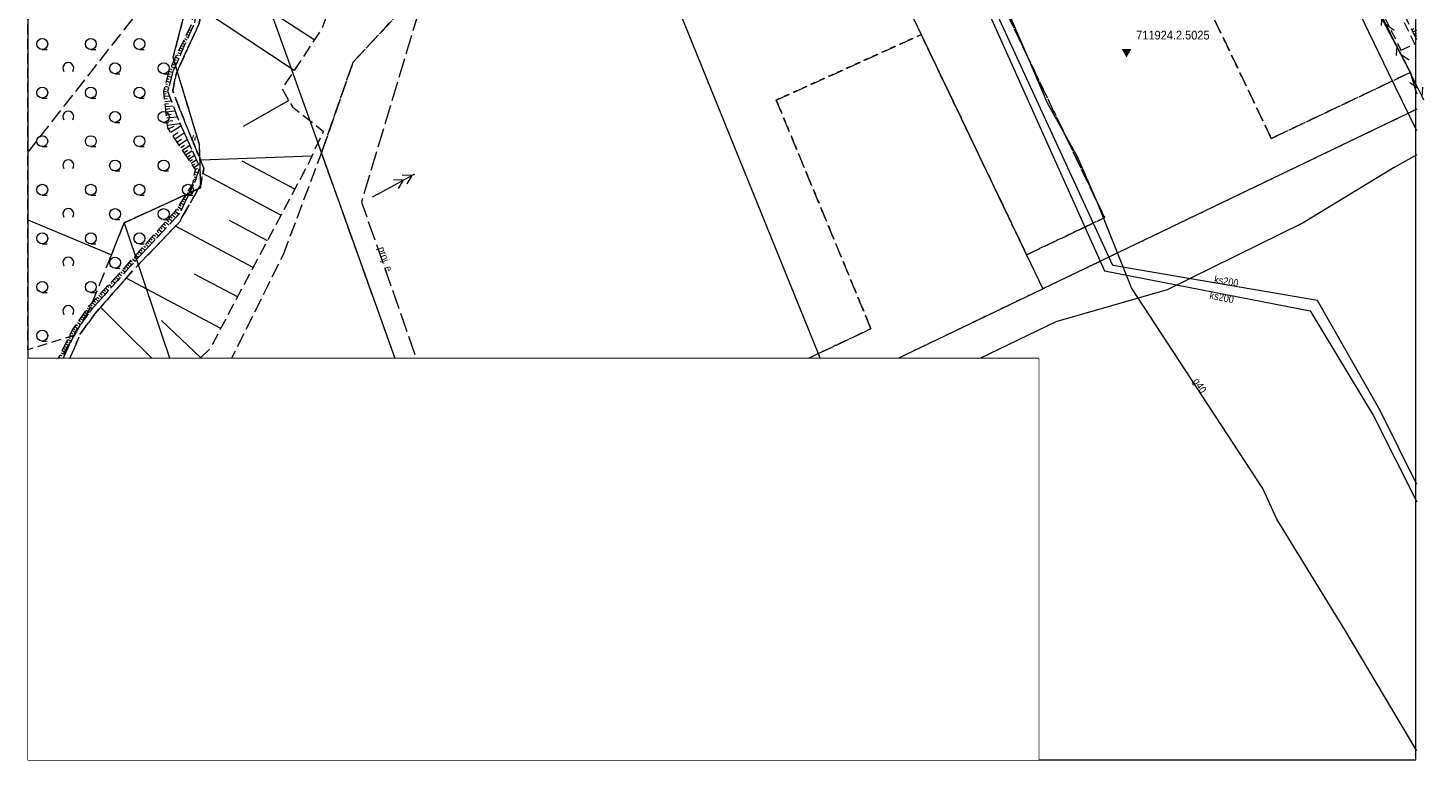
# Model space of a CAD drawing. Header units: metres. Extents: x 7529105 to 7529424, y 5515588 to 5515908.
# Tile 1 of 18: x 7529105 to 7529249, y 5515588 to 5515664. Entities that reach past the tile are written whole.
import ezdxf
from ezdxf.enums import TextEntityAlignment as Align

# ---------------------------------------------------------------- set-up
doc = ezdxf.new("R2010")
doc.units = ezdxf.units.M
doc.header["$MEASUREMENT"] = 0
doc.set_wipeout_variables(frame=1)
for name, pattern in [('0.5_0.5', [1, 0.5, -0.5]), ('1.5_0.5', [2, 1.5, -0.5]), ('218-500', [1, 0.5, -0.5]), ('219-1000', [0]), ('219-500', [0]), ('mz1.0_0.5', [1.5, 1, -0.5]), ('mz1.25_0.5', [1.75, 1.25, -0.5]), ('mz2.0_0.5', [2.5, 2, -0.5])]:
    doc.linetypes.add(name, pattern=pattern)
doc.layers.get('0').update_dxf_attribs({"color": 250, "linetype": 'CONTINUOUS', "lineweight": 5})
for name, color, linetype, transparency in [('000 Inne (niezydentyfikowane)', 7, 'CONTINUOUS', 0.5), ('122-Punkt osnowy szczegółowej', 7, 'CONTINUOUS', 0.5), ('122-Punkt osnowy szczegółowej-Atr103', 7, 'CONTINUOUS', 0.5), ('217-Granica konturu klasyfikcyjnego', 7, 'CONTINUOUS', 0.5), ('218-Granica użytku', 7, 'CONTINUOUS', 0.5), ('219-Linia granicy', 7, 'CONTINUOUS', 0.5), ('chodnik (powierzchnia)', 7, 'CONTINUOUS', 0.5), ('Pieczątka na wyrysie', 7, 'CONTINUOUS', 0.5), ('przewód elektroenergetyczny - projektowany lub w budowie (linia) - ob. projektowany', 7, 'CONTINUOUS', 0.5), ('przewód elektroenergetyczny - projektowany lub w budowie (linia) - ob. projektowany-Atr1', 7, 'CONTINUOUS', 0.5), ('przewód elektroenergetyczny średniego napięcia (linia) - symbol', 7, 'CONTINUOUS', 0.5), ('przewód gazowy (linia)', 7, 'CONTINUOUS', 0.5), ('przewód gazowy (linia)-Atr1', 7, 'CONTINUOUS', 0.5), ('przewód kanalizacyjny (linia)', 7, 'CONTINUOUS', 0.5), ('przewód kanalizacyjny (linia)-Atr1', 7, 'CONTINUOUS', 0.5), ('przewód telekomunikacyjny (linia)', 7, 'CONTINUOUS', 0.5), ('przewód telekomunikacyjny (linia) - symbol', 7, 'CONTINUOUS', 0.5), ('przewód wodociągowy (linia)', 7, 'CONTINUOUS', 0.5), ('Ramki i opis wydruku', 7, 'CONTINUOUS', 0.5), ('rów melioracyjny (powierzchnia)', 7, 'CONTINUOUS', 0.5), ('rów melioracyjny (powierzchnia)-Atr17', 7, 'CONTINUOUS', 0.5), ('skarpa nieumocniona (powierzchnia)', 7, 'CONTINUOUS', 0.5), ('zadrzewienie (powierzchnia)', 7, 'CONTINUOUS', 0.5), ('zadrzewienie (powierzchnia) - symbol', 7, 'CONTINUOUS', 0.5)]:
    doc.layers.add(name, color=color, linetype=linetype, transparency=transparency)
doc.styles.get("Standard").update_dxf_attribs({"font": 'arial.ttf', "width": 0.75})

# ---------------------------------------------------------------- blocks, each defined once
blk = doc.blocks.new('PT01')
at = {"color": 0, "linetype": 'Continuous', "lineweight": 13}
for p, q in [((0.65, 0), (0, 0)), ((0.65, 0), (1.65, 0)), ((1.65, 0), (2.65, 0)), ((2.65, 0), (3.65, 0)), ((3.65, 0), (2.784, -0.5)), ((3.65, 0), (4.65, 0)), ((4.65, 0), (3.784, 0.5)), ((4.65, 0), (5, 0))]:
    blk.add_line(p, q, dxfattribs=at)
blk = doc.blocks.new('TL04')
at = {"color": 0, "linetype": 'Continuous', "lineweight": 13}
blk.add_line((0.398, -0.164), (0.898, -0.164), dxfattribs=at)
blk.add_circle((0.398, 0.398), 0.562, dxfattribs=at)
blk = doc.blocks.new('TL02')
at = {"color": 0, "linetype": 'Continuous', "lineweight": 13}
blk.add_arc((-0.45, 0.338), 0.562, 323.13, 216.87, dxfattribs=at)
blk = doc.blocks.new('PE03')
at = {"color": 0, "linetype": 'Continuous', "lineweight": 13}
for p, q in [((0.65, 0), (0, 0)), ((0.65, 0), (1.65, 0)), ((1.65, 0), (2.65, 0)), ((2.65, 0), (3.65, 0)), ((3.65, 0), (2.784, 0.5)), ((3.65, 0), (2.784, -0.5)), ((3.65, 0), (4.65, 0)), ((4.65, 0), (3.784, 0.5)), ((4.65, 0), (3.784, -0.5)), ((4.65, 0), (5, 0))]:
    blk.add_line(p, q, dxfattribs=at)
blk = doc.blocks.new('122')
at = {"color": 0, "linetype": 'Continuous', "lineweight": 13, "extrusion": (0, 0, -1)}
blk.add_solid([(0.5, 0.289), (-0.5, 0.289), (0, -0.577)], dxfattribs=at)

msp = doc.modelspace()

# ---------------------------------------------------------------- linework, layer by layer
at = {"layer": '000 Inne (niezydentyfikowane)', "color": 7, "linetype": 'Continuous', "lineweight": 13}
for p, q in [((7529132.04, 5515659.16), (7529122.51, 5515665.45)), ((7529134.12, 5515662.31), (7529128.64, 5515665.83)), ((7529121.11, 5515663.14), (7529121.22, 5515663.09)), ((7529121.23, 5515663.38), (7529121.43, 5515663.28)), ((7529247.13, 5515663.34), (7529247.38, 5515663.47)), ((7529247.24, 5515663.12), (7529247.64, 5515663.31)), ((7529247.36, 5515662.89), (7529247.6, 5515663.02)), ((7529120.43, 5515661.71), (7529120.55, 5515661.65)), ((7529120.54, 5515661.95), (7529120.79, 5515661.83)), ((7529120.66, 5515662.19), (7529120.78, 5515662.13)), ((7529120.77, 5515662.43), (7529121, 5515662.31)), ((7529120.88, 5515662.66), (7529121, 5515662.61)), ((7529121, 5515662.9), (7529121.22, 5515662.8)), ((7529247.47, 5515662.67), (7529247.64, 5515662.76)), ((7529247.58, 5515662.44), (7529247.64, 5515662.47)), ((7529119.74, 5515660.27), (7529119.89, 5515660.2)), ((7529119.85, 5515660.51), (7529120.15, 5515660.37)), ((7529119.97, 5515660.75), (7529120.11, 5515660.68)), ((7529120.08, 5515660.99), (7529120.36, 5515660.86)), ((7529120.2, 5515661.23), (7529120.33, 5515661.16)), ((7529120.31, 5515661.47), (7529120.58, 5515661.34)), ((7529119.1, 5515658.82), (7529119.28, 5515658.77)), ((7529119.17, 5515659.08), (7529119.53, 5515658.96)), ((7529119.28, 5515659.32), (7529119.45, 5515659.24)), ((7529119.39, 5515659.56), (7529119.72, 5515659.4)), ((7529119.51, 5515659.79), (7529119.67, 5515659.72)), ((7529119.62, 5515660.03), (7529119.93, 5515659.88)), ((7529118.7, 5515657.28), (7529118.88, 5515657.23)), ((7529118.77, 5515657.54), (7529119.13, 5515657.44)), ((7529118.83, 5515657.79), (7529119.02, 5515657.75)), ((7529118.9, 5515658.05), (7529119.27, 5515657.95)), ((7529118.97, 5515658.31), (7529119.15, 5515658.26)), ((7529119.03, 5515658.56), (7529119.4, 5515658.47)), ((7529118.63, 5515657.02), (7529119.04, 5515656.95)), ((7529118.64, 5515656.76), (7529118.87, 5515656.79)), ((7529118.67, 5515656.5), (7529119.19, 5515656.55)), ((7529118.7, 5515656.23), (7529118.99, 5515656.27)), ((7529118.73, 5515655.97), (7529119.38, 5515656.04)), ((7529131.5, 5515656.06), (7529126.79, 5515653.38)), ((7529118.76, 5515655.71), (7529119.12, 5515655.75)), ((7529118.79, 5515655.44), (7529119.58, 5515655.53)), ((7529118.82, 5515655.18), (7529119.25, 5515655.23)), ((7529118.85, 5515654.9), (7529119.77, 5515655)), ((7529118.88, 5515654.6), (7529119.38, 5515654.65)), ((7529118.92, 5515654.27), (7529120, 5515654.39)), ((7529118.96, 5515653.92), (7529119.54, 5515653.99)), ((7529119, 5515653.54), (7529120.27, 5515653.71)), ((7529119.1, 5515653.15), (7529119.69, 5515653.43)), ((7529119.34, 5515652.79), (7529120.37, 5515653.47)), ((7529119.57, 5515652.44), (7529120.06, 5515652.77)), ((7529119.79, 5515652.11), (7529120.71, 5515652.72)), ((7529120, 5515651.8), (7529120.43, 5515652.09)), ((7529120.19, 5515651.5), (7529121.02, 5515652.05)), ((7529120.38, 5515651.22), (7529120.77, 5515651.48)), ((7529120.55, 5515650.96), (7529121.29, 5515651.45)), ((7529120.72, 5515650.71), (7529121.07, 5515650.94)), ((7529120.88, 5515650.47), (7529121.54, 5515650.91)), ((7529121.03, 5515650.24), (7529121.34, 5515650.45)), ((7529121.17, 5515650.03), (7529121.76, 5515650.42)), ((7529121.31, 5515649.82), (7529121.59, 5515650)), ((7529133.86, 5515650.34), (7529122.42, 5515649.91)), ((7529121.45, 5515649.61), (7529121.97, 5515649.95)), ((7529121.59, 5515649.4), (7529121.83, 5515649.56)), ((7529121.73, 5515649.18), (7529122.18, 5515649.48)), ((7529121.83, 5515648.72), (7529122.15, 5515648.66)), ((7529121.87, 5515648.97), (7529122.08, 5515649.11)), ((7529132.1, 5515646.94), (7529126.69, 5515649.82)), ((7529121.47, 5515647.25), (7529121.56, 5515647.19)), ((7529121.6, 5515647.47), (7529121.64, 5515647.46)), ((7529121.65, 5515647.72), (7529121.8, 5515647.69)), ((7529121.69, 5515647.97), (7529121.79, 5515647.95)), ((7529121.74, 5515648.22), (7529121.98, 5515648.18)), ((7529121.78, 5515648.47), (7529121.92, 5515648.44)), ((7529130.69, 5515644.27), (7529122.65, 5515648.54)), ((7529120.51, 5515645.75), (7529120.65, 5515645.66)), ((7529120.65, 5515645.97), (7529120.9, 5515645.8)), ((7529120.78, 5515646.18), (7529120.9, 5515646.11)), ((7529120.92, 5515646.4), (7529121.12, 5515646.27)), ((7529121.06, 5515646.61), (7529121.14, 5515646.55)), ((7529121.2, 5515646.82), (7529121.34, 5515646.73)), ((7529121.33, 5515647.04), (7529121.39, 5515647)), ((7529119.47, 5515644.31), (7529119.83, 5515643.99)), ((7529119.64, 5515644.5), (7529119.82, 5515644.34)), ((7529119.81, 5515644.69), (7529120.17, 5515644.37)), ((7529119.96, 5515644.9), (7529120.15, 5515644.77)), ((7529120.1, 5515645.11), (7529120.46, 5515644.88)), ((7529120.23, 5515645.33), (7529120.4, 5515645.22)), ((7529120.37, 5515645.54), (7529120.68, 5515645.34)), ((7529118.11, 5515642.8), (7529118.44, 5515642.5)), ((7529118.28, 5515642.99), (7529118.45, 5515642.84)), ((7529118.45, 5515643.18), (7529118.78, 5515642.88)), ((7529118.62, 5515643.37), (7529118.79, 5515643.21)), ((7529118.79, 5515643.56), (7529119.13, 5515643.25)), ((7529118.96, 5515643.75), (7529119.13, 5515643.59)), ((7529119.13, 5515643.93), (7529119.48, 5515643.62)), ((7529119.3, 5515644.12), (7529119.48, 5515643.97)), ((7529127.82, 5515638.88), (7529119.83, 5515643.13)), ((7529129.29, 5515641.64), (7529125.39, 5515643.71)), ((7529116.92, 5515641.47), (7529117.07, 5515641.34)), ((7529117.09, 5515641.66), (7529117.4, 5515641.39)), ((7529117.26, 5515641.85), (7529117.42, 5515641.71)), ((7529117.43, 5515642.04), (7529117.74, 5515641.76)), ((7529117.6, 5515642.23), (7529117.76, 5515642.09)), ((7529117.77, 5515642.42), (7529118.09, 5515642.13)), ((7529117.94, 5515642.61), (7529118.1, 5515642.46)), ((7529115.56, 5515639.96), (7529115.7, 5515639.83)), ((7529115.73, 5515640.15), (7529116.01, 5515639.9)), ((7529115.9, 5515640.34), (7529116.04, 5515640.21)), ((7529116.07, 5515640.53), (7529116.36, 5515640.27)), ((7529116.24, 5515640.71), (7529116.39, 5515640.59)), ((7529116.41, 5515640.9), (7529116.7, 5515640.64)), ((7529116.58, 5515641.09), (7529116.73, 5515640.96)), ((7529116.75, 5515641.28), (7529117.05, 5515641.01)), ((7529114.37, 5515638.64), (7529114.63, 5515638.4)), ((7529114.54, 5515638.82), (7529114.67, 5515638.7)), ((7529114.71, 5515639.01), (7529114.97, 5515638.78)), ((7529114.88, 5515639.2), (7529115.01, 5515639.08)), ((7529115.05, 5515639.39), (7529115.32, 5515639.15)), ((7529115.22, 5515639.58), (7529115.36, 5515639.46)), ((7529115.39, 5515639.77), (7529115.66, 5515639.52)), ((7529112.98, 5515637.14), (7529113.26, 5515636.88)), ((7529113.16, 5515637.33), (7529113.3, 5515637.2)), ((7529113.33, 5515637.52), (7529113.6, 5515637.26)), ((7529113.5, 5515637.7), (7529113.64, 5515637.58)), ((7529113.68, 5515637.89), (7529113.94, 5515637.64)), ((7529113.85, 5515638.08), (7529113.98, 5515637.95)), ((7529114.02, 5515638.26), (7529114.28, 5515638.02)), ((7529114.19, 5515638.45), (7529114.32, 5515638.33)), ((7529124.49, 5515632.61), (7529114.75, 5515637.78)), ((7529126.21, 5515635.86), (7529121.79, 5515638.21)), ((7529111.6, 5515635.65), (7529111.9, 5515635.37)), ((7529111.77, 5515635.84), (7529111.92, 5515635.7)), ((7529111.95, 5515636.02), (7529112.24, 5515635.75)), ((7529112.12, 5515636.21), (7529112.27, 5515636.07)), ((7529112.29, 5515636.4), (7529112.58, 5515636.13)), ((7529112.46, 5515636.58), (7529112.61, 5515636.45)), ((7529112.64, 5515636.77), (7529112.92, 5515636.5)), ((7529112.81, 5515636.96), (7529112.95, 5515636.82)), ((7529110.48, 5515634.27), (7529110.64, 5515634.16)), ((7529110.63, 5515634.48), (7529110.95, 5515634.25)), ((7529110.77, 5515634.69), (7529110.94, 5515634.57)), ((7529110.92, 5515634.9), (7529111.26, 5515634.65)), ((7529111.08, 5515635.09), (7529111.24, 5515634.95)), ((7529111.25, 5515635.28), (7529111.56, 5515634.99)), ((7529111.43, 5515635.46), (7529111.58, 5515635.32)), ((7529119.89, 5515627.05), (7529112.11, 5515634.81)), ((7529109.46, 5515632.81), (7529109.74, 5515632.61)), ((7529109.61, 5515633.02), (7529109.75, 5515632.92)), ((7529109.75, 5515633.23), (7529110.05, 5515633.02)), ((7529109.9, 5515633.44), (7529110.05, 5515633.33)), ((7529110.04, 5515633.65), (7529110.35, 5515633.43)), ((7529110.19, 5515633.85), (7529110.34, 5515633.75)), ((7529110.33, 5515634.06), (7529110.65, 5515633.84)), ((7529122.42, 5515629.59), (7529118.37, 5515633.44)), ((7529108.61, 5515631.25), (7529108.79, 5515631.16)), ((7529108.73, 5515631.48), (7529109.07, 5515631.3)), ((7529108.84, 5515631.7), (7529109.01, 5515631.62)), ((7529108.95, 5515631.93), (7529109.29, 5515631.76)), ((7529109.07, 5515632.16), (7529109.24, 5515632.07)), ((7529109.18, 5515632.39), (7529109.51, 5515632.22)), ((7529109.31, 5515632.6), (7529109.46, 5515632.5)), ((7529107.93, 5515629.88), (7529108.12, 5515629.79)), ((7529108.04, 5515630.11), (7529108.42, 5515629.92)), ((7529108.16, 5515630.34), (7529108.34, 5515630.24)), ((7529108.27, 5515630.57), (7529108.64, 5515630.38)), ((7529108.38, 5515630.79), (7529108.57, 5515630.7)), ((7529108.5, 5515631.02), (7529108.86, 5515630.84)), ((7529107.24, 5515628.52), (7529107.46, 5515628.42)), ((7529107.36, 5515628.75), (7529107.77, 5515628.54)), ((7529107.47, 5515628.97), (7529107.67, 5515628.87)), ((7529107.59, 5515629.2), (7529107.99, 5515629)), ((7529107.7, 5515629.43), (7529107.9, 5515629.33)), ((7529107.81, 5515629.66), (7529108.2, 5515629.46)), ((7529115.38, 5515622.53), (7529108.78, 5515629.12)), ((7529117.5, 5515624.66), (7529113.78, 5515628.37)), ((7529106.79, 5515627.06), (7529106.99, 5515627)), ((7529106.87, 5515627.3), (7529107.27, 5515627.18)), ((7529106.94, 5515627.55), (7529107.15, 5515627.48)), ((7529107.02, 5515627.79), (7529107.44, 5515627.66)), ((7529107.09, 5515628.03), (7529107.31, 5515627.97)), ((7529107.16, 5515628.28), (7529107.61, 5515628.14)), ((7529106.35, 5515625.6), (7529106.5, 5515625.55)), ((7529106.42, 5515625.84), (7529106.75, 5515625.74)), ((7529106.49, 5515626.09), (7529106.66, 5515626.04)), ((7529106.57, 5515626.33), (7529106.92, 5515626.22)), ((7529106.64, 5515626.57), (7529106.82, 5515626.52)), ((7529106.72, 5515626.82), (7529107.09, 5515626.7)), ((7529105.9, 5515624.14), (7529106.02, 5515624.1)), ((7529105.97, 5515624.38), (7529106.23, 5515624.31)), ((7529106.05, 5515624.63), (7529106.18, 5515624.59)), ((7529106.12, 5515624.87), (7529106.4, 5515624.78)), ((7529106.2, 5515625.11), (7529106.34, 5515625.07)), ((7529106.27, 5515625.36), (7529106.58, 5515625.26)), ((7529104.89, 5515622.75), (7529104.98, 5515622.66)), ((7529105.09, 5515622.92), (7529105.13, 5515622.86)), ((7529105.28, 5515623.09), (7529105.39, 5515622.96)), ((7529105.47, 5515623.25), (7529105.54, 5515623.18)), ((7529105.67, 5515623.42), (7529105.81, 5515623.25)), ((7529105.75, 5515623.65), (7529105.86, 5515623.62)), ((7529105.82, 5515623.9), (7529106.06, 5515623.83)), ((7529112.12, 5515618.41), (7529106.46, 5515622.89)), ((7529113.73, 5515620.44), (7529110.56, 5515622.95)), ((7529104.7, 5515622.59), (7529104.73, 5515622.55)), ((7529110.18, 5515615.96), (7529106.86, 5515618.59)), ((7529108.44, 5515612.59), (7529104.64, 5515612.23)), ((7529108.87, 5515607.98), (7529104.64, 5515608.11)), ((7529109.34, 5515603.01), (7529104.64, 5515604.82)), ((7529107.93, 5515599.13), (7529104.64, 5515601.56))]:
    msp.add_line(p, q, dxfattribs=at)
at = {"layer": '217-Granica konturu klasyfikcyjnego', "color": 7, "linetype": '1.5_0.5', "lineweight": 18, "flags": 128}
for points in [[(7529246.99, 5515658.96), (7529229.63, 5515691.72)], [(7529216.46, 5515685.99), (7529232.66, 5515652.16)], [(7529215.5, 5515644.01), (7529199.02, 5515678.42)], [(7529104.64, 5515650.71), (7529123, 5515674.11)], [(7529122.21, 5515670.66), (7529119.57, 5515660.49)], [(7529144.81, 5515667.2), (7529138.1, 5515659.98)], [(7529138.1, 5515659.98), (7529144.81, 5515667.2)], [(7529181.69, 5515656.11), (7529196.61, 5515662.84)], [(7529196.61, 5515662.84), (7529207.46, 5515640.19)], [(7529119.57, 5515660.49), (7529122.25, 5515651.57)], [(7529138.1, 5515659.98), (7529134.85, 5515650.64)], [(7529134.85, 5515650.64), (7529138.1, 5515659.98)], [(7529232.66, 5515652.16), (7529246.99, 5515658.96)], [(7529191.44, 5515632.58), (7529181.69, 5515656.11)], [(7529122.25, 5515651.57), (7529122.4, 5515647.07)], [(7529130.95, 5515640.22), (7529134.85, 5515650.64)], [(7529134.85, 5515650.64), (7529148.77, 5515611.82)], [(7529122.4, 5515647.07), (7529114.55, 5515643.48)], [(7529114.55, 5515643.48), (7529113.23, 5515640.2)], [(7529207.46, 5515640.19), (7529215.5, 5515644.01)], [(7529113.23, 5515640.2), (7529111.03, 5515634.72)], [(7529117.28, 5515612.86), (7529130.95, 5515640.22)], [(7529111.03, 5515634.72), (7529104.69, 5515623.82)], [(7529186, 5515630.02), (7529191.44, 5515632.58)], [(7529148.77, 5515611.82), (7529186, 5515630.02)], [(7529104.69, 5515623.82), (7529104.64, 5515623.79)], [(7529111.71, 5515588.85), (7529117.28, 5515612.86)]]:
    msp.add_lwpolyline(points, dxfattribs=at)
at = {"layer": '218-Granica użytku', "color": 7, "linetype": '218-500', "lineweight": 18, "flags": 128}
for points in [[(7529246.99, 5515658.96), (7529229.63, 5515691.72)], [(7529229.63, 5515691.72), (7529246.99, 5515658.96)], [(7529216.46, 5515685.99), (7529232.66, 5515652.16)], [(7529232.66, 5515652.16), (7529216.46, 5515685.99)], [(7529215.5, 5515644.01), (7529199.02, 5515678.42)], [(7529199.02, 5515678.42), (7529215.5, 5515644.01)], [(7529104.64, 5515650.71), (7529123, 5515674.11)], [(7529122.21, 5515670.66), (7529119.57, 5515660.49)], [(7529144.81, 5515667.2), (7529138.1, 5515659.98)], [(7529138.1, 5515659.98), (7529144.81, 5515667.2)], [(7529181.69, 5515656.11), (7529196.61, 5515662.84)], [(7529196.61, 5515662.84), (7529181.69, 5515656.11)], [(7529196.61, 5515662.84), (7529207.46, 5515640.19)], [(7529207.46, 5515640.19), (7529196.61, 5515662.84)], [(7529119.57, 5515660.49), (7529122.25, 5515651.57)], [(7529138.1, 5515659.98), (7529134.85, 5515650.64)], [(7529134.85, 5515650.64), (7529138.1, 5515659.98)], [(7529232.66, 5515652.16), (7529246.99, 5515658.96)], [(7529246.99, 5515658.96), (7529232.66, 5515652.16)], [(7529247.64, 5515656.74), (7529246.99, 5515658.96)], [(7529246.99, 5515658.96), (7529247.64, 5515656.74)], [(7529191.44, 5515632.58), (7529181.69, 5515656.11)], [(7529181.69, 5515656.11), (7529191.44, 5515632.58)], [(7529209.13, 5515636.7), (7529247.64, 5515655.18)], [(7529122.25, 5515651.57), (7529122.4, 5515647.07)], [(7529130.95, 5515640.22), (7529134.85, 5515650.64)], [(7529134.85, 5515650.64), (7529148.77, 5515611.82)], [(7529122.4, 5515647.07), (7529114.55, 5515643.48)], [(7529114.55, 5515643.48), (7529113.23, 5515640.2)], [(7529207.46, 5515640.19), (7529215.5, 5515644.01)], [(7529215.5, 5515644.01), (7529207.46, 5515640.19)], [(7529113.23, 5515640.2), (7529111.03, 5515634.72)], [(7529117.28, 5515612.86), (7529130.95, 5515640.22)], [(7529187.5, 5515626.32), (7529209.13, 5515636.7)], [(7529111.03, 5515634.72), (7529104.69, 5515623.82)], [(7529186, 5515630.02), (7529191.44, 5515632.58)], [(7529191.44, 5515632.58), (7529186, 5515630.02)], [(7529148.77, 5515611.82), (7529186, 5515630.02)], [(7529186, 5515630.02), (7529187.5, 5515626.32)], [(7529104.69, 5515623.82), (7529104.64, 5515623.79)], [(7529111.71, 5515588.85), (7529117.28, 5515612.86)]]:
    msp.add_lwpolyline(points, dxfattribs=at)
at = {"layer": '219-Linia granicy', "color": 7, "linetype": '219-500', "lineweight": 18, "flags": 128}
for points in [[(7529160.06, 5515693.95), (7529186, 5515630.02)], [(7529246.99, 5515658.96), (7529229.63, 5515691.72)], [(7529124.33, 5515680.02), (7529134.85, 5515650.64)], [(7529190.85, 5515674.88), (7529196.61, 5515662.84)], [(7529122.21, 5515670.66), (7529119.57, 5515660.49)], [(7529196.61, 5515662.84), (7529207.46, 5515640.19)], [(7529119.57, 5515660.49), (7529122.25, 5515651.57)], [(7529247.64, 5515656.74), (7529246.99, 5515658.96)], [(7529247.64, 5515655.18), (7529209.13, 5515636.7)], [(7529122.25, 5515651.57), (7529122.4, 5515647.07)], [(7529134.85, 5515650.64), (7529148.77, 5515611.82)], [(7529114.55, 5515643.48), (7529122.4, 5515647.07)], [(7529104.64, 5515643.8), (7529110.45, 5515641.36)], [(7529113.23, 5515640.2), (7529114.55, 5515643.48)], [(7529114.55, 5515643.48), (7529130.02, 5515597.39)], [(7529110.45, 5515641.36), (7529113.23, 5515640.2)], [(7529207.46, 5515640.19), (7529209.13, 5515636.7)], [(7529187.5, 5515626.32), (7529209.13, 5515636.7)], [(7529186, 5515630.02), (7529187.5, 5515626.32)], [(7529187.5, 5515626.32), (7529164.09, 5515615.14)], [(7529164.09, 5515615.14), (7529150.22, 5515607.28)], [(7529148.77, 5515611.82), (7529149.94, 5515608.15)], [(7529130.02, 5515597.39), (7529149.94, 5515608.15)], [(7529149.94, 5515608.15), (7529150.22, 5515607.28)]]:
    msp.add_lwpolyline(points, dxfattribs=at)
at = {"layer": 'chodnik (powierzchnia)', "color": 7, "linetype": 'mz1.0_0.5', "lineweight": 18, "flags": 128}
msp.add_lwpolyline([(7529246.01, 5515661.23), (7529247.44, 5515661.88), (7529231.96, 5515692.96), (7529228.74, 5515699.46), (7529223.64, 5515710.42), (7529222.77, 5515712.6), (7529221.22, 5515712.24), (7529222.21, 5515709.73), (7529227.28, 5515698.86), (7529230.5, 5515692.3)], close=True, dxfattribs=at)
at = {"layer": 'Pieczątka na wyrysie', "color": 7, "linetype": 'Continuous', "lineweight": 13, "flags": 128}
msp.add_lwpolyline([(7529104.64, 5515588.21), (7529208.71, 5515588.21), (7529208.71, 5515629.51), (7529104.64, 5515629.51)], close=True, dxfattribs=at)
at = {"layer": 'Pieczątka na wyrysie', "color": 1, "linetype": '219-1000', "lineweight": 13, "flags": 128}
for points in [[(7529177.55, 5515629.12), (7529177.55, 5515601.18)], [(7529206.88, 5515629.12), (7529177.55, 5515629.12)], [(7529206.88, 5515629.12), (7529206.88, 5515601.18)], [(7529192.21, 5515624.66), (7529192.21, 5515604.18)], [(7529206.88, 5515621.25), (7529177.55, 5515621.25)], [(7529206.88, 5515617.83), (7529177.55, 5515617.83)], [(7529206.88, 5515614.42), (7529177.55, 5515614.42)], [(7529206.88, 5515611.01), (7529177.55, 5515611.01)], [(7529206.88, 5515607.59), (7529177.55, 5515607.59)], [(7529206.88, 5515604.18), (7529177.55, 5515604.18)], [(7529206.88, 5515601.18), (7529177.55, 5515601.18)]]:
    msp.add_lwpolyline(points, dxfattribs=at)
at = {"layer": 'Pieczątka na wyrysie', "color": 1, "linetype": '219-1000', "lineweight": 25, "flags": 128}
msp.add_lwpolyline([(7529206.88, 5515624.66), (7529177.55, 5515624.66)], dxfattribs=at)
at = {"layer": 'Pieczątka na wyrysie', "color": 7, "linetype": 'Continuous', "lineweight": 13, "flags": 128}
for points in [[(7529107.92, 5515592.06), (7529130.67, 5515592.09)], [(7529138.97, 5515592.09), (7529164.51, 5515592.12)]]:
    msp.add_lwpolyline(points, dxfattribs=at)
at = {"layer": 'przewód elektroenergetyczny - projektowany lub w budowie (linia) - ob. projektowany', "color": 6, "linetype": 'mz2.0_0.5', "lineweight": 18, "flags": 128}
msp.add_lwpolyline([(7529220.22, 5515698.07), (7529220.1, 5515698.07), (7529219.99, 5515698.09), (7529219.87, 5515698.13), (7529219.77, 5515698.19), (7529219.68, 5515698.26), (7529219.6, 5515698.35), (7529219.54, 5515698.45), (7529219.5, 5515698.56), (7529217.33, 5515705.86), (7529217.28, 5515705.98), (7529217.21, 5515706.1), (7529217.11, 5515706.19), (7529217, 5515706.27), (7529216.88, 5515706.33), (7529216.75, 5515706.36), (7529216.61, 5515706.36), (7529216.48, 5515706.34), (7529207.59, 5515704.06), (7529195.46, 5515700.97), (7529153.16, 5515691.56), (7529153.07, 5515691.53), (7529152.99, 5515691.49), (7529152.91, 5515691.45), (7529152.84, 5515691.39), (7529152.77, 5515691.32), (7529152.72, 5515691.25), (7529152.67, 5515691.17), (7529152.64, 5515691.08), (7529138.98, 5515645.61), (7529149.94, 5515614.41), (7529150, 5515614.28), (7529150.09, 5515614.17), (7529150.2, 5515614.07), (7529150.33, 5515614), (7529150.48, 5515613.96), (7529150.62, 5515613.95), (7529150.77, 5515613.98), (7529150.9, 5515614.03), (7529175.81, 5515626.33), (7529175.93, 5515626.38), (7529176.06, 5515626.4), (7529176.19, 5515626.4), (7529176.32, 5515626.38), (7529176.45, 5515626.32), (7529176.56, 5515626.25), (7529176.65, 5515626.16), (7529176.73, 5515626.05), (7529181.58, 5515617.46)], dxfattribs=at)
at = {"layer": 'przewód gazowy (linia)', "color": 7, "linetype": 'Continuous', "lineweight": 18, "flags": 128}
msp.add_lwpolyline([(7529247.64, 5515589.16), (7529240.24, 5515601.59), (7529233.23, 5515613), (7529231.79, 5515616.13), (7529218.28, 5515636.78), (7529214.71, 5515645.69), (7529212.71, 5515650.25), (7529209.63, 5515655.79), (7529207.73, 5515660.2), (7529196.24, 5515686.87), (7529185.5, 5515712.08), (7529173.39, 5515743.35)], dxfattribs=at)
at = {"layer": 'przewód kanalizacyjny (linia)', "color": 7, "linetype": 'Continuous', "lineweight": 18, "flags": 128}
for points in [[(7529104.64, 5515738.35), (7529132.67, 5515740.03), (7529164.13, 5515749.57), (7529175.1, 5515703.78), (7529186.19, 5515701.24), (7529194.14, 5515684.93), (7529203.4, 5515665.42), (7529215.47, 5515638.53), (7529236.67, 5515634.43), (7529243.17, 5515623.61), (7529247.64, 5515614.76)], [(7529247.64, 5515616.57), (7529243.86, 5515624.16), (7529237.42, 5515635.5), (7529216.33, 5515639.08), (7529204.08, 5515665.65), (7529195.02, 5515685.33), (7529186.68, 5515701.63), (7529176.01, 5515704.1), (7529165.13, 5515749.05)]]:
    msp.add_lwpolyline(points, dxfattribs=at)
at = {"layer": 'przewód telekomunikacyjny (linia)', "color": 7, "linetype": 'Continuous', "lineweight": 18, "flags": 128}
msp.add_lwpolyline([(7529247.64, 5515652.94), (7529244.72, 5515658.9), (7529228.86, 5515691.72), (7529223.32, 5515701.94), (7529220.31, 5515710.36), (7529218.72, 5515710.9)], dxfattribs=at)
at = {"layer": 'przewód wodociągowy (linia)', "color": 7, "linetype": 'Continuous', "lineweight": 18, "flags": 128}
msp.add_lwpolyline([(7529247.64, 5515650.47), (7529245.31, 5515649.17), (7529235.94, 5515643.46), (7529221.94, 5515636.57), (7529210.46, 5515633.28), (7529198.66, 5515627.58)], dxfattribs=at)
at = {"layer": 'Ramki i opis wydruku', "color": 7, "linetype": 'Continuous', "lineweight": 13, "flags": 128}
msp.add_lwpolyline([(7529104.64, 5515588.21), (7529247.54, 5515588.21), (7529247.54, 5515792.21), (7529104.64, 5515792.21)], close=True, dxfattribs=at)
at = {"layer": 'rów melioracyjny (powierzchnia)', "color": 7, "linetype": '0.5_0.5', "lineweight": 18, "flags": 128}
msp.add_lwpolyline([(7529104.64, 5515621.68), (7529106.36, 5515622.63), (7529108.35, 5515628.12), (7529110.06, 5515632.1), (7529111.72, 5515634.36), (7529115.42, 5515638.54), (7529120.24, 5515643.56), (7529122.42, 5515647.4), (7529122.76, 5515649.08), (7529120.71, 5515654.06), (7529119.54, 5515657.07), (7529119.93, 5515658.87), (7529122.27, 5515664), (7529124.28, 5515676.05), (7529124.49, 5515685.48), (7529119.38, 5515695.78), (7529118.36, 5515695.24), (7529123.87, 5515685.21), (7529123.63, 5515676.48), (7529121.77, 5515664.05), (7529119.53, 5515658.97), (7529119.02, 5515657.01), (7529120.23, 5515653.79), (7529122.33, 5515649.16), (7529121.84, 5515647.78), (7529120.26, 5515644.46), (7529114.96, 5515638.77), (7529111.17, 5515634.55), (7529109.61, 5515632.43), (7529107.71, 5515628.42), (7529105.87, 5515623.3), (7529104.64, 5515622.42)], dxfattribs=at)
at = {"layer": 'skarpa nieumocniona (powierzchnia)', "color": 7, "linetype": 'mz1.25_0.5', "lineweight": 18, "flags": 128}
for points in [[(7529104.64, 5515621.68), (7529106.36, 5515622.63), (7529108.35, 5515628.12), (7529110.06, 5515632.1), (7529111.72, 5515634.36), (7529115.42, 5515638.54), (7529120.24, 5515643.56), (7529122.42, 5515647.4), (7529122.76, 5515649.08), (7529120.71, 5515654.06), (7529119.54, 5515657.07), (7529119.93, 5515658.87), (7529122.27, 5515664), (7529124.28, 5515676.05), (7529124.49, 5515685.48), (7529119.38, 5515695.78), (7529119.35, 5515713.09), (7529120.66, 5515720.99), (7529136.72, 5515717.5)], [(7529136.72, 5515717.5), (7529133.73, 5515703.23), (7529132.9, 5515697.16), (7529135.19, 5515690.19), (7529132.84, 5515677.77), (7529135.44, 5515670.33), (7529135.66, 5515665.65), (7529134.98, 5515663.61), (7529130.8, 5515657.28), (7529131.86, 5515655.42), (7529135.06, 5515652.89), (7529133.51, 5515649.59), (7529123.41, 5515630.58), (7529115.38, 5515622.53), (7529108.34, 5515613.63), (7529109.64, 5515599.85), (7529104.64, 5515597.75)], [(7529247.64, 5515662.32), (7529232.32, 5515693.09), (7529229.07, 5515699.55), (7529223.84, 5515710.54), (7529224.72, 5515710.82), (7529229.58, 5515699.82)], [(7529104.64, 5515622.54), (7529105.68, 5515623.43), (7529107.23, 5515628.49), (7529109.23, 5515632.48), (7529110.96, 5515634.96), (7529114.64, 5515638.93), (7529119.87, 5515644.76), (7529121.6, 5515647.45), (7529121.87, 5515648.97), (7529119.03, 5515653.26), (7529118.62, 5515656.98), (7529119.17, 5515659.09), (7529121.53, 5515664.01), (7529122.94, 5515676.49), (7529123.2, 5515685.11), (7529118.64, 5515694.37), (7529113.05, 5515699.73), (7529115.21, 5515700.04), (7529118.36, 5515695.24)], [(7529118.36, 5515695.24), (7529123.87, 5515685.21), (7529123.63, 5515676.48), (7529121.77, 5515664.05), (7529119.53, 5515658.97), (7529119.02, 5515657.01), (7529120.23, 5515653.79), (7529122.33, 5515649.16), (7529121.84, 5515647.78), (7529120.26, 5515644.46), (7529114.96, 5515638.77), (7529111.17, 5515634.55), (7529109.61, 5515632.43), (7529107.71, 5515628.42), (7529105.87, 5515623.3), (7529104.64, 5515622.42)]]:
    msp.add_lwpolyline(points, dxfattribs=at)
at = {"layer": 'zadrzewienie (powierzchnia)', "color": 7, "linetype": 'mz1.0_0.5', "lineweight": 18, "flags": 128}
msp.add_lwpolyline([(7529113.05, 5515699.73), (7529115.21, 5515700.04), (7529119.38, 5515695.78), (7529124.49, 5515685.48), (7529124.28, 5515676.05), (7529122.27, 5515664), (7529119.93, 5515658.87), (7529119.54, 5515657.07), (7529120.71, 5515654.06), (7529122.76, 5515649.08), (7529122.42, 5515647.4), (7529120.24, 5515643.56), (7529115.42, 5515638.54), (7529111.72, 5515634.36), (7529110.06, 5515632.1), (7529104.64, 5515630.41), (7529104.64, 5515694.22), (7529105, 5515702.73), (7529112.81, 5515702.93)], close=True, dxfattribs=at)

# ---------------------------------------------------------------- block references
at = {"layer": '122-Punkt osnowy szczegółowej', "color": 7, "linetype": 'Continuous', "lineweight": 18}
msp.add_blockref('122', (7529217.75, 5515661.07), dxfattribs=at)
at = {"layer": 'przewód elektroenergetyczny średniego napięcia (linia) - symbol', "color": 1, "linetype": 'Continuous', "lineweight": 18, "rotation": 28.873}
msp.add_blockref('PE03', (7529140.09, 5515646.11), dxfattribs=at)
at = {"layer": 'przewód telekomunikacyjny (linia) - symbol', "color": 30, "linetype": 'Continuous', "lineweight": 18}
for p, rotation in [((7529246.12, 5515660.6), 116.486), ((7529247.64, 5515657.54), 116.423), ((7529246.12, 5515660.6), 296.423)]:
    msp.add_blockref('PT01', p, dxfattribs=dict(at, rotation=rotation))
at = {"layer": 'zadrzewienie (powierzchnia) - symbol', "color": 7, "linetype": 'Continuous', "lineweight": 18}
for name, p in [('TL04', (7529105.71, 5515661.48)), ('TL04', (7529110.71, 5515661.48)), ('TL04', (7529115.71, 5515661.48)), ('TL02', (7529109.24, 5515659.06)), ('TL04', (7529113.21, 5515658.98)), ('TL04', (7529118.21, 5515658.98)), ('TL04', (7529105.71, 5515656.48)), ('TL04', (7529110.71, 5515656.48)), ('TL04', (7529115.71, 5515656.48)), ('TL02', (7529109.24, 5515654.06)), ('TL04', (7529113.21, 5515653.98)), ('TL04', (7529118.21, 5515653.98)), ('TL04', (7529105.71, 5515651.48)), ('TL04', (7529110.71, 5515651.48)), ('TL04', (7529115.71, 5515651.48)), ('TL02', (7529109.24, 5515649.06)), ('TL04', (7529113.21, 5515648.98)), ('TL04', (7529118.21, 5515648.98)), ('TL04', (7529105.71, 5515646.48)), ('TL04', (7529110.71, 5515646.48)), ('TL04', (7529115.71, 5515646.48)), ('TL04', (7529120.71, 5515646.48)), ('TL02', (7529109.24, 5515644.06)), ('TL04', (7529113.21, 5515643.98)), ('TL04', (7529118.21, 5515643.98)), ('TL04', (7529105.71, 5515641.48)), ('TL04', (7529110.71, 5515641.48)), ('TL04', (7529115.71, 5515641.48)), ('TL02', (7529109.24, 5515639.06)), ('TL04', (7529113.21, 5515638.98)), ('TL04', (7529105.71, 5515636.48)), ('TL04', (7529110.71, 5515636.48)), ('TL02', (7529109.24, 5515634.06)), ('TL04', (7529105.71, 5515631.48))]:
    msp.add_blockref(name, p, dxfattribs=at)

# ---------------------------------------------------------------- texts
at = {"layer": '122-Punkt osnowy szczegółowej-Atr103', "color": 7, "width": 0.9}
msp.add_text('711924.2.5025', height=0.9, dxfattribs=at).set_placement((7529218.75, 5515662.07), align=Align.BOTTOM_LEFT)
at = {"layer": 'Pieczątka na wyrysie', "color": 1, "linetype": 'Continuous', "lineweight": 13, "width": 0.9}
for s, p in [('Oświadczam, że niniejszy dokument został opracowany', (7529181.81, 5515627.62)), ('w wyniku prac geodezyjnych, których rezultaty zawiera ', (7529181.87, 5515626.64)), ('pozytywnie zweryfikowany operat techniczny', (7529183.67, 5515625.67)), ('Identyfikator zgłoszenia ', (7529179.81, 5515623.13)), ('pracy geodezyjnej', (7529180.97, 5515622.16)), ('Organ służby geodezyjnej,', (7529179.75, 5515620.25)), ('który otrzymał zgłoszenie', (7529179.78, 5515619.28)), (' prac geodezyjnych', (7529181, 5515618.3)), ('Wykonawca prac geodezyjnych', (7529178.86, 5515615.86)), ('Imię i nazwisko ', (7529182.21, 5515613.42)), ('oraz numer uprawnień zawodowych', (7529177.92, 5515612.47)), (' kierownika prac geodezyjnych', (7529179.07, 5515611.45)), ('potwierdzającego wynik', (7529180.47, 5515609.04)), ('Numer protokołu', (7529181.73, 5515609.97)), ('pozytywnej weryfikacji', (7529180.61, 5515608.07)), ('Data sporządzenia', (7529181.45, 5515606.13)), ('protokołu ', (7529183.25, 5515605.1)), ('Jestem świadomy odpowiedzialności karnej ', (7529183.4, 5515602.93)), ('za złożenie fałszywego oświadczenia', (7529184.69, 5515601.8))]:
    msp.add_text(s, height=0.675, dxfattribs=at).set_placement(p)
at = {"layer": 'Pieczątka na wyrysie', "color": 7, "linetype": 'Continuous', "lineweight": 13, "width": 0.9}
msp.add_text('MAPA DO CELÓW PROJEKTOWYCH', height=1.25, dxfattribs=at).set_placement((7529120.76, 5515626.66), align=Align.MIDDLE_CENTER)
at = {"layer": 'Pieczątka na wyrysie', "color": 7, "linetype": 'Continuous', "lineweight": 13}
for s, height, width, p in [('Nie wyklucza się istnienia w terenie innych', 0.875, 0.903, (7529149.42, 5515626.04)), ('nie wykazanych na niniejszej mapie urządzeń', 0.875, 0.903, (7529150.04, 5515624.44)), ('podziemnych, które nie były zgłoszone do', 0.875, 0.903, (7529149.2, 5515622.83)), ('Układ współrzędnych XY: "2000"', 1.015, 0.798, (7529116.54, 5515620.37)), ('inwentaryzacji lub o których brak jest', 0.875, 0.903, (7529148.27, 5515621.14)), ('informacji w instytucjach branżowych.', 0.875, 0.903, (7529148.55, 5515619.61)), ('Układ wysokościowy: PL-EVRF2007-NH', 1.015, 0.798, (7529118.4, 5515618.38)), ('Mapa wykonana została z ustaleniem', 0.875, 0.903, (7529148.19, 5515616.57)), ('Godło:', 1.25, 0.8, (7529109.9, 5515614.38)), ('obciążeń służebnościami gruntowymi ', 0.875, 0.903, (7529148.35, 5515614.96)), ('ujawnionymi w księgach wieczystych,', 0.875, 0.903, (7529148.25, 5515613.27)), ('Obiekt: Dąbrówka 0003', 1.25, 0.8, (7529115.5, 5515612.36)), ('których na działce 33 brak.', 0.875, 0.903, (7529145.68, 5515611.66)), ('Gmina:', 1.25, 0.8, (7529110.04, 5515610.37)), ('Data opracowania mapy: 17.01.2024r.', 1.25, 0.8, (7529120.14, 5515606.38)), ('Nr zgłoszenia: 6640.111.2024', 1.25, 0.8, (7529117.28, 5515602.24))]:
    msp.add_text(s, height=height, dxfattribs=dict(at, width=width)).set_placement(p, align=Align.CENTER)
at = {"layer": 'Pieczątka na wyrysie', "color": 7, "linetype": 'Continuous', "lineweight": 13, "width": 0.923}
msp.add_text('SKALA 1:500', height=1.3, rotation=0.063, dxfattribs=at).set_placement((7529121.65, 5515623.99), align=Align.MIDDLE_CENTER)
at = {"layer": 'Pieczątka na wyrysie', "color": 7, "linetype": 'Continuous', "lineweight": 13}
for s, height, width, p in [('6640.111.2024', 0.675, 0.9, (7529196.63, 5515622.59)), ('STAROSTA JASIELSKI', 0.675, 0.9, (7529195.35, 5515619.24)), ('NORTH WIND', 0.675, 0.9, (7529197.59, 5515616.4)), ('7.119.24.24.1.1, 7.119.24.24.1.2', 1, 0.99, (7529114.05, 5515614.53)), ('Dominik Lignar', 0.675, 0.9, (7529197.17, 5515615.21)), ('geodeta Dominik Lignar', 0.675, 0.9, (7529195.21, 5515613.41)), ('geodeta Bogusław Kras', 0.675, 0.9, (7529195.11, 5515612.42)), ('Nr upr. 22128', 0.675, 0.9, (7529197.38, 5515611.41))]:
    msp.add_text(s, height=height, dxfattribs=dict(at, width=width)).set_placement(p)
at = {"layer": 'Pieczątka na wyrysie', "color": 7, "linetype": 'Continuous', "lineweight": 13, "width": 0.8}
for s, p in [('Brzyska 180502_2', (7529120.05, 5515610.39)), ('L.ks.r.: 004-01-2024', (7529114.73, 5515604.32))]:
    msp.add_text(s, height=1.25, rotation=0.056, dxfattribs=at).set_placement(p, align=Align.CENTER)
at = {"layer": 'Pieczątka na wyrysie', "color": 7, "linetype": 'Continuous', "lineweight": 13, "width": 0.796}
for s, rotation, p in [('imię i nazwisko lub nazwa podmiotu, który wykonał mapę', 0.076, (7529118.25, 5515591.99)), ('imię i nazwisko, numer świadectwa nadania uprawnień geodety', 0.079, (7529150.33, 5515592.05)), ('oraz podpis osoby reprezentującej ten podmiot', 0.057, (7529118.29, 5515590.54)), ('który sporządził mapę, oraz jego podpis', 0.079, (7529150.72, 5515590.57))]:
    msp.add_text(s, height=0.71, rotation=rotation, dxfattribs=at).set_placement(p, align=Align.TOP_CENTER)
at = {"layer": 'przewód elektroenergetyczny - projektowany lub w budowie (linia) - ob. projektowany-Atr1', "color": 1, "width": 0.9}
for rotation, p in [(289.355, (7529140.65, 5515640.86)), (299.449, (7529177.53, 5515624.64)), (26.279, (7529156.03, 5515616.56))]:
    msp.add_text('proj. e', height=0.75, rotation=rotation, dxfattribs=at).set_placement(p)
at = {"layer": 'przewód gazowy (linia)-Atr1', "color": 7, "width": 0.9}
msp.add_text('g40', height=0.75, rotation=-56.806, dxfattribs=at).set_placement((7529224.99, 5515626.53), align=Align.CENTER)
at = {"layer": 'przewód kanalizacyjny (linia)-Atr1', "color": 7, "width": 0.9}
msp.add_text('ks200', height=0.75, rotation=-9.634, dxfattribs=at).set_placement((7529227.97, 5515637.1), align=Align.CENTER)
msp.add_text('ks200', height=0.75, rotation=-10.946, dxfattribs=at).set_placement((7529227.63, 5515636.18), align=Align.TOP_CENTER)
at = {"layer": 'rów melioracyjny (powierzchnia)-Atr17', "color": 7, "width": 0.9}
msp.add_text('w.', height=0.75, dxfattribs=at).set_placement((7529121.33, 5515651.93))

# ---------------------------------------------------------------- next in the draw order: wipeouts: each hides what was drawn before it
at = {"linetype": 'Continuous'}
msp.add_wipeout([(7529104.64, 5515629.51), (7529208.71, 5515629.51), (7529208.71, 5515588.21), (7529104.64, 5515588.21)], dxfattribs=at)

doc.saveas('drawing.dxf')
